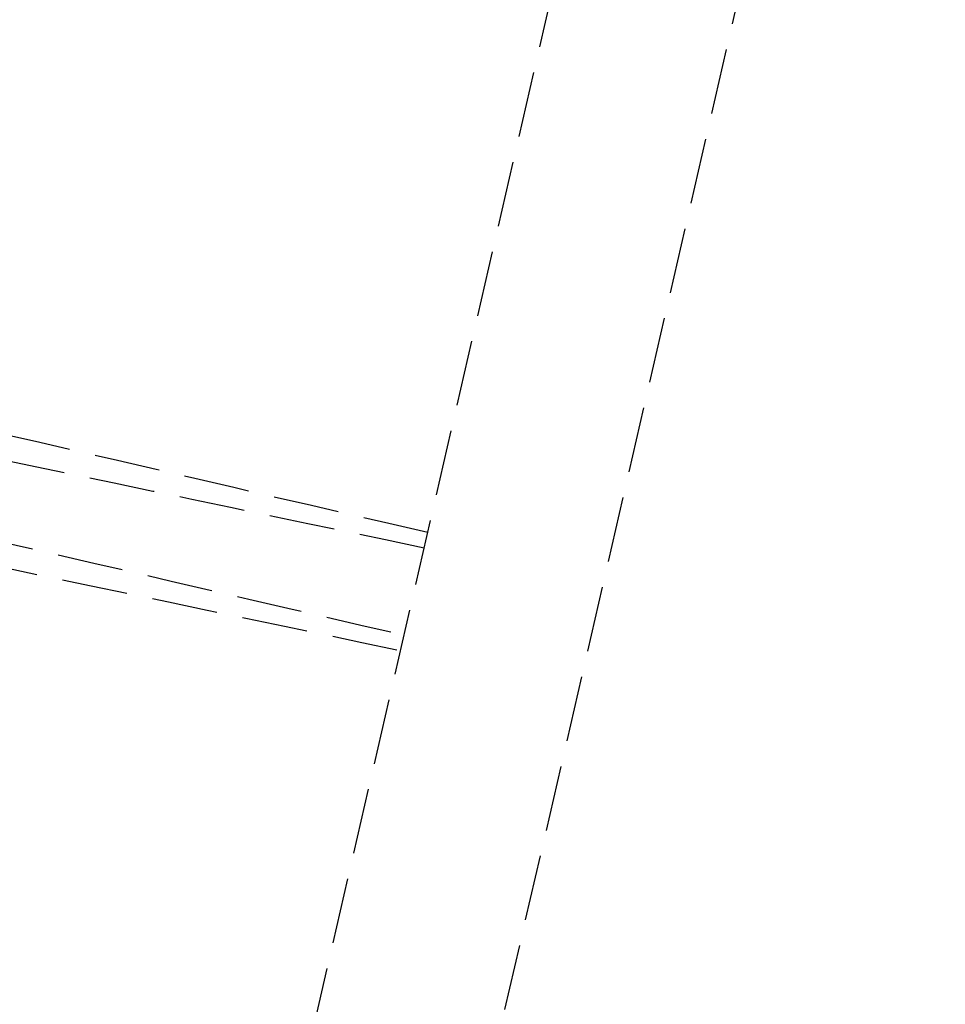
# Model space of a CAD drawing. Header units: millimetres. Extents: x 42975 to 708721, y 118172 to 172014.
# Tile 23 of 73: x 317033 to 317104, y 147815 to 147890. Entities that reach past the tile are written whole.
import ezdxf

# ---------------------------------------------------------------- set-up
doc = ezdxf.new("R2010")
doc.units = ezdxf.units.MM
doc.linetypes.add('ГТО-1 Пунктир', pattern=[7, 5, -2])
doc.layers.add('ГТО-2_Размеры_035', color=2, linetype='Continuous', lineweight=35)
doc.layers.add('ОГОС_Пунктир_025', color=151, linetype='ГТО-1 Пунктир', lineweight=25)

# ---------------------------------------------------------------- blocks, each defined once
blk = doc.blocks.new('ОГСО_Затвор_План')
at = {"layer": 'ОГОС_Пунктир_025'}
blk.add_line((-1184.17, -127.499), (-1184.17, 97.5), dxfattribs=at)
blk.add_line((-1184.17, -127.499), (-1184.17, 97.5), dxfattribs=at)
blk.add_lwpolyline([(-1013.72, 474.999), (-1140.8, 474.999), (-1142.8, 472.998), (-1142.8, 462.998), (-1170.3, 435.498), (-1170.3, -435.498), (-1142.8, -462.998), (-1142.8, -472.998), (-1140.8, -474.999), (-1013.72, -474.999)], dxfattribs=at)
for points in [[(-1184.17, -53.446), (-1200.341, -53.43), (-1232.682, -53.399), (-1265.024, -53.367), (-1281.195, -53.352)], [(-1184.17, -54.651), (-1200.241, -54.985), (-1232.383, -55.655), (-1264.524, -56.324), (-1280.595, -56.659)], [(-1281.203, -61.352), (-1265.03, -61.367), (-1232.686, -61.399), (-1200.342, -61.43), (-1184.17, -61.446)], [(-1280.429, -64.657), (-1264.386, -64.323), (-1232.299, -63.655), (-1200.213, -62.986), (-1184.17, -62.652)]]:
    blk.add_open_spline(points, degree=3, dxfattribs=at)
blk = doc.blocks.new('A$C1AA538EC')
at = {"layer": 'ГТО-2_Размеры_035', "rotation": 346.9999999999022}
blk.add_blockref('ОГСО_Затвор_План', (-6044.682, -11100.099), dxfattribs=at)

msp = doc.modelspace()

# ---------------------------------------------------------------- block references
at = {"layer": 'ГТО-2_Размеры_035'}
msp.add_blockref('A$C1AA538EC', (324274.631, 158737.105), dxfattribs=at)

doc.saveas('drawing.dxf')
